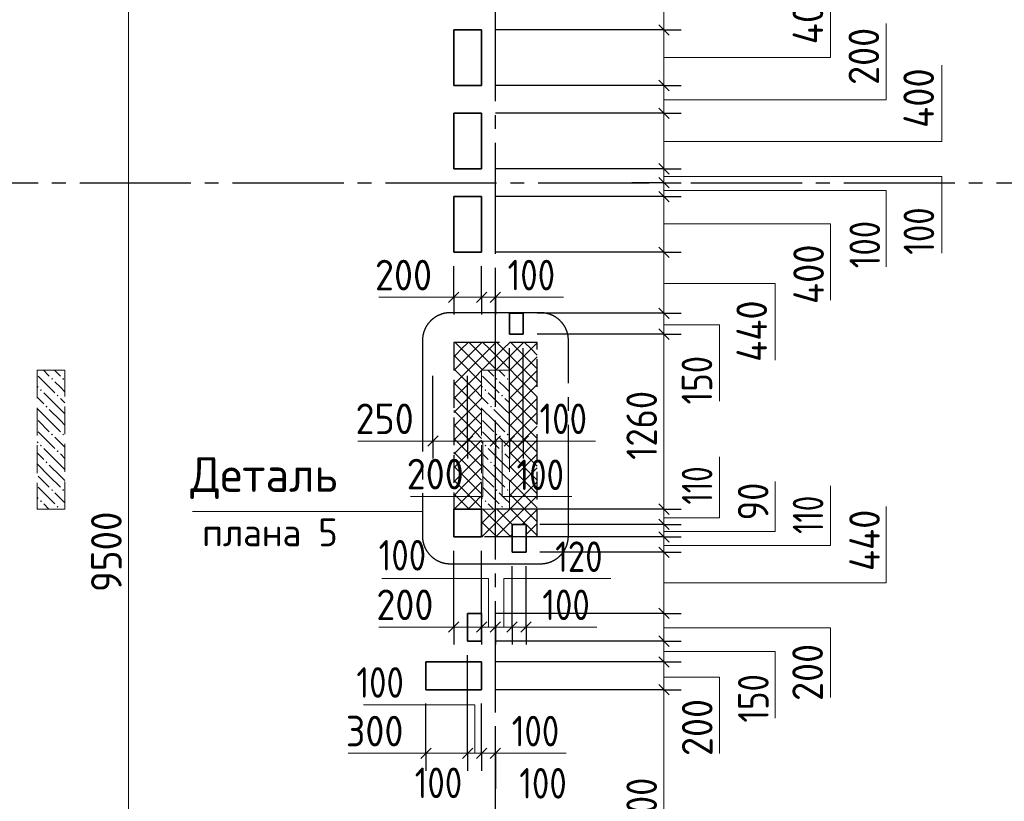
# Model space of a CAD drawing. Header units: millimetres. Extents: x 0 to 59400, y 0 to 42000.
# Tile 21 of 31: x 27568 to 34656, y 22479 to 28106. Entities that reach past the tile are written whole.
import ezdxf

# ---------------------------------------------------------------- set-up
doc = ezdxf.new("R2010")
doc.units = ezdxf.units.MM
doc.linetypes.add('______2', pattern=[270, 200, -70])
doc.linetypes.add('______5', pattern=[1100, 800, -100, 100, -100])
for name, color, linetype, lineweight in [('Standard', 7, 'Continuous', 25), ('ЖБ Перекрытие верхний уровень', 7, 'Continuous', 18), ('Общий01', 7, 'Continuous', 13), ('Примечания', 7, 'Continuous', 13), ('Размерная линия_ общее', 7, 'Continuous', 13)]:
    doc.layers.add(name, color=color, linetype=linetype, lineweight=lineweight)
doc.layers.add('ЖБ Пилон', color=7, linetype='______2', lineweight=13, true_color=0xa0a0a0)
doc.layers.add('Оси', color=7, linetype='______5', lineweight=13, true_color=0x656565)
doc.styles.add('ISOCPEUR', font='txt')

msp = doc.modelspace()

# ---------------------------------------------------------------- hatches: boundary and pattern name
at = {"layer": 'ЖБ Пилон', "linetype": 'Continuous', "lineweight": 18, "transparency": 33554687}
for points in [[(27794.1, 25519.6), (27800.6, 25526.1), (27807.1, 25519.6), (27800.6, 25513.1)], [(27874.1, 25519.6), (27880.6, 25526.1), (27887.1, 25519.6), (27880.6, 25513.1)], [(30994.1, 25519.6), (31000.6, 25526.1), (31007.1, 25519.6), (31000.6, 25513.1)], [(31074.1, 25519.6), (31080.6, 25526.1), (31087.1, 25519.6), (31080.6, 25513.1)], [(27714.1, 25439.6), (27720.6, 25446.1), (27727.1, 25439.6), (27720.6, 25433.1)], [(27834.1, 25399.6), (27840.6, 25406.1), (27847.1, 25399.6), (27840.6, 25393.1)], [(30914.1, 25439.6), (30920.6, 25446.1), (30927.1, 25439.6), (30920.6, 25433.1)], [(31034.1, 25399.6), (31040.6, 25406.1), (31047.1, 25399.6), (31040.6, 25393.1)], [(27754.1, 25319.6), (27760.6, 25326.1), (27767.1, 25319.6), (27760.6, 25313.1)], [(30954.1, 25319.6), (30960.6, 25326.1), (30967.1, 25319.6), (30960.6, 25313.1)], [(27794.1, 25119.6), (27800.6, 25126.1), (27807.1, 25119.6), (27800.6, 25113.1)], [(27874.1, 25119.6), (27880.6, 25126.1), (27887.1, 25119.6), (27880.6, 25113.1)], [(30994.1, 25119.6), (31000.6, 25126.1), (31007.1, 25119.6), (31000.6, 25113.1)], [(31074.1, 25119.6), (31080.6, 25126.1), (31087.1, 25119.6), (31080.6, 25113.1)], [(27714.1, 25039.6), (27720.6, 25046.1), (27727.1, 25039.6), (27720.6, 25033.1)], [(30914.1, 25039.6), (30920.6, 25046.1), (30927.1, 25039.6), (30920.6, 25033.1)], [(27834.1, 24999.6), (27840.6, 25006.1), (27847.1, 24999.6), (27840.6, 24993.1)], [(31034.1, 24999.6), (31040.6, 25006.1), (31047.1, 24999.6), (31040.6, 24993.1)], [(27754.1, 24919.6), (27760.6, 24926.1), (27767.1, 24919.6), (27760.6, 24913.1)], [(30954.1, 24919.6), (30960.6, 24926.1), (30967.1, 24919.6), (30960.6, 24913.1)], [(27794.1, 24719.6), (27800.6, 24726.1), (27807.1, 24719.6), (27800.6, 24713.1)], [(27874.1, 24719.6), (27880.6, 24726.1), (27887.1, 24719.6), (27880.6, 24713.1)], [(30994.1, 24719.6), (31000.6, 24726.1), (31007.1, 24719.6), (31000.6, 24713.1)], [(31074.1, 24719.6), (31080.6, 24726.1), (31087.1, 24719.6), (31080.6, 24713.1)], [(27714.1, 24639.6), (27720.6, 24646.1), (27727.1, 24639.6), (27720.6, 24633.1)], [(27834.1, 24599.6), (27840.6, 24606.1), (27847.1, 24599.6), (27840.6, 24593.1)], [(30914.1, 24639.6), (30920.6, 24646.1), (30927.1, 24639.6), (30920.6, 24633.1)], [(31034.1, 24599.6), (31040.6, 24606.1), (31047.1, 24599.6), (31040.6, 24593.1)]]:
    msp.add_hatch(color=7, dxfattribs=at).paths.add_polyline_path(points, flags=16)

# ---------------------------------------------------------------- linework, layer by layer
at = {"layer": 'Standard', "color": 7, "linetype": '______5', "lineweight": -3, "transparency": 33554687}
for p, q in [((31318.2, 25996.2), (30667.3, 25996.2)), ((30467.3, 25796.2), (30466.9, 24389.2)), ((31517.7, 24389.2), (31518.2, 25796.2)), ((30666.9, 24189.2), (31317.7, 24189.2))]:
    msp.add_line(p, q, dxfattribs=at)
at = {"layer": 'Standard', "color": 9, "linetype": '______2', "lineweight": -3, "true_color": 0xc7c7c7, "transparency": 33554687}
for p, q in [((30892.7, 25782), (30692.7, 25782)), ((30692.7, 25782), (30692.7, 24382)), ((30992.7, 25782), (30892.7, 25782)), ((31292.7, 25782), (30992.7, 25782)), ((31292.7, 24382), (31292.7, 25782)), ((31112.7, 24382), (30892.7, 24382)), ((31292.7, 24382), (31212.7, 24382))]:
    msp.add_line(p, q, dxfattribs=at)
at = {"layer": 'Standard', "color": 9, "linetype": 'Continuous', "lineweight": -3, "true_color": 0xc7c7c7, "transparency": 33554687}
for p, q in [((30702.5, 25782), (30749.1, 25735.5)), ((30749.1, 25735.5), (30795.6, 25782)), ((30749.1, 25735.5), (30849.1, 25635.5)), ((30802.5, 25782), (30849.1, 25735.5)), ((30849.1, 25735.5), (30895.6, 25782)), ((30849.1, 25635.5), (30949.1, 25735.5)), ((30849.1, 25735.5), (31002.5, 25582)), ((30895.6, 25582), (31049.1, 25735.5)), ((30902.5, 25782), (30949.1, 25735.5)), ((30949.1, 25735.5), (30995.6, 25782)), ((30949.1, 25735.5), (31292.7, 25391.8)), ((30995.6, 25582), (31149.1, 25735.5)), ((31002.5, 25782), (31049.1, 25735.5)), ((31049.1, 25735.5), (31095.6, 25782)), ((31049.1, 25735.5), (31292.7, 25491.8)), ((31092.7, 25579.2), (31249.1, 25735.5)), ((31102.5, 25782), (31149.1, 25735.5)), ((31149.1, 25735.5), (31195.6, 25782)), ((31149.1, 25735.5), (31292.7, 25591.8)), ((31202.5, 25782), (31249.1, 25735.5)), ((31249.1, 25735.5), (31292.7, 25779.2)), ((31249.1, 25735.5), (31292.7, 25691.8)), ((31092.7, 25479.2), (31292.7, 25679.2)), ((30849.1, 25635.5), (30902.5, 25582)), ((30849.1, 25535.5), (30892.7, 25579.2)), ((30849.1, 25535.5), (30892.7, 25491.8)), ((31092.7, 25379.2), (31292.7, 25579.2)), ((30849.1, 25435.5), (30892.7, 25479.2)), ((31092.7, 25491.8), (31292.7, 25291.8)), ((31092.7, 25279.2), (31292.7, 25479.2)), ((30849.1, 25435.5), (30892.7, 25391.8)), ((30849.1, 25335.5), (30892.7, 25379.2)), ((31092.7, 25391.8), (31292.7, 25191.8)), ((31092.7, 25179.2), (31292.7, 25379.2)), ((30849.1, 25335.5), (30892.7, 25291.8)), ((30849.1, 25235.5), (30892.7, 25279.2)), ((30849.1, 25235.5), (30892.7, 25191.8)), ((31092.7, 25291.8), (31292.7, 25091.8)), ((31092.7, 25079.2), (31292.7, 25279.2)), ((30849.1, 25135.5), (30892.7, 25179.2)), ((31092.7, 25191.8), (31292.7, 24991.8)), ((31092.7, 24979.2), (31292.7, 25179.2)), ((30849.1, 25135.5), (30892.7, 25091.8)), ((30849.1, 25035.5), (30892.7, 25079.2)), ((30849.1, 25035.5), (30892.7, 24991.8)), ((31092.7, 25091.8), (31292.7, 24891.8)), ((31092.7, 24879.2), (31292.7, 25079.2)), ((30692.7, 24991.8), (30849.1, 24835.5)), ((30849.1, 24935.5), (30892.7, 24979.2)), ((31092.7, 24991.8), (31292.7, 24791.8)), ((31092.7, 24779.2), (31292.7, 24979.2)), ((30692.7, 24891.8), (30849.1, 24735.5)), ((30849.1, 24935.5), (30892.7, 24891.8)), ((31092.7, 24891.8), (31249.1, 24735.5)), ((30749.1, 24735.5), (30849.1, 24835.5)), ((31149.1, 24735.5), (31292.7, 24879.2)), ((30692.7, 24791.8), (30749.1, 24735.5)), ((31092.7, 24791.8), (31149.1, 24735.5)), ((31249.1, 24735.5), (31292.7, 24779.2)), ((30692.7, 24679.2), (30749.1, 24735.5)), ((30692.7, 24691.8), (30802.5, 24582)), ((30695.6, 24582), (30849.1, 24735.5)), ((30749.1, 24735.5), (30849.1, 24635.5)), ((30895.6, 24382), (31249.1, 24735.5)), ((30995.6, 24382), (31292.7, 24679.2)), ((31092.7, 24679.2), (31149.1, 24735.5)), ((31092.7, 24691.8), (31292.7, 24491.8)), ((31149.1, 24735.5), (31292.7, 24591.8)), ((31249.1, 24735.5), (31292.7, 24691.8)), ((30795.6, 24582), (30849.1, 24635.5)), ((30692.7, 24591.8), (30702.5, 24582)), ((30892.7, 24579.2), (30895.6, 24582)), ((30892.7, 24479.2), (30995.6, 24582)), ((30902.5, 24582), (31102.5, 24382)), ((31002.5, 24582), (31112.7, 24471.8)), ((31092.7, 24591.8), (31212.5, 24472)), ((31185.6, 24472), (31292.7, 24579.2)), ((30892.7, 24491.8), (31002.5, 24382)), ((31212.7, 24399.2), (31292.7, 24479.2)), ((31212.7, 24471.8), (31292.7, 24391.8)), ((30892.7, 24391.8), (30902.5, 24382)), ((31095.6, 24382), (31112.7, 24399.2))]:
    msp.add_line(p, q, dxfattribs=at)
for points in [[(30692.7, 25779.2), (30693.1, 25779.6), (30693.1, 25779.6), (30695.6, 25782)], [(30692.7, 25679.2), (30707.4, 25693.9), (30707.4, 25693.9), (30749.1, 25735.5)], [(30692.7, 25579.2), (30721.7, 25608.1), (30721.7, 25608.1), (30849.1, 25735.5)], [(30692.7, 25691.8), (30710.8, 25673.8), (30710.8, 25673.8), (30849.1, 25535.5)], [(30692.7, 25479.2), (30736, 25522.4), (30736, 25522.4), (30849.1, 25635.5)], [(30692.7, 25591.8), (30730.8, 25553.8), (30730.8, 25553.8), (30849.1, 25435.5)], [(30692.7, 25379.2), (30750.3, 25436.7), (30750.3, 25436.7), (30849.1, 25535.5)], [(30692.7, 25491.8), (30750.8, 25433.8), (30750.8, 25433.8), (30849.1, 25335.5)], [(30692.7, 25279.2), (30764.6, 25351), (30764.6, 25351), (30849.1, 25435.5)], [(30692.7, 25391.8), (30770.8, 25313.8), (30770.8, 25313.8), (30849.1, 25235.5)], [(30692.7, 25179.2), (30778.9, 25265.3), (30778.9, 25265.3), (30849.1, 25335.5)], [(30692.7, 25291.8), (30790.8, 25193.8), (30790.8, 25193.8), (30849.1, 25135.5)], [(30692.7, 25079.2), (30793.1, 25179.6), (30793.1, 25179.6), (30849.1, 25235.5)], [(30692.7, 25191.8), (30810.8, 25073.8), (30810.8, 25073.8), (30849.1, 25035.5)], [(30692.7, 24979.2), (30807.4, 25093.9), (30807.4, 25093.9), (30849.1, 25135.5)], [(30692.7, 25091.8), (30830.8, 24953.8), (30830.8, 24953.8), (30849.1, 24935.5)], [(30692.7, 24879.2), (30821.7, 25008.1), (30821.7, 25008.1), (30849.1, 25035.5)], [(30692.7, 24779.2), (30836, 24922.4), (30836, 24922.4), (30849.1, 24935.5)], [(30849.1, 24835.5), (30850.3, 24836.7), (30850.3, 24836.7), (30892.7, 24879.2)], [(30849.1, 24835.5), (30850.8, 24833.8), (30850.8, 24833.8), (30892.7, 24791.8)], [(30849.1, 24735.5), (30864.6, 24751), (30864.6, 24751), (30892.7, 24779.2)], [(30849.1, 24735.5), (30870.8, 24713.8), (30870.8, 24713.8), (30892.7, 24691.8)], [(30849.1, 24635.5), (30878.9, 24665.3), (30878.9, 24665.3), (30892.7, 24679.2)], [(30849.1, 24635.5), (30890.8, 24593.8), (30890.8, 24593.8), (30892.7, 24591.8)]]:
    msp.add_lwpolyline(points, dxfattribs=at)
at = {"layer": 'Standard', "color": 7, "linetype": '______5', "lineweight": -3, "transparency": 33554687}
for centre, start, end in [((30667.3, 25796.2), 90, 180), ((31318.2, 25796.2), 0, 90), ((30666.9, 24389.2), 180, 270), ((31317.7, 24389.2), 270, 0)]:
    msp.add_arc(centre, 200, start, end, dxfattribs=at)
at = {"layer": 'ЖБ Перекрытие верхний уровень', "color": 7, "linetype": 'Continuous', "lineweight": 35, "transparency": 33554687}
for p, q in [((30892.7, 28032), (30692.7, 28032)), ((30692.7, 28032), (30692.7, 27632)), ((30892.7, 27632), (30892.7, 28032)), ((30692.7, 27632), (30892.7, 27632)), ((30892.7, 27432), (30692.7, 27432)), ((30692.7, 27432), (30692.7, 27032)), ((30892.7, 27032), (30892.7, 27432)), ((30692.7, 27032), (30892.7, 27032)), ((30892.7, 26832), (30692.7, 26832)), ((30692.7, 26832), (30692.7, 26432)), ((30892.7, 26432), (30892.7, 26832)), ((30692.7, 26432), (30892.7, 26432)), ((31192.7, 25992), (31092.7, 25992)), ((31092.7, 25992), (31092.7, 25842)), ((31192.7, 25842), (31192.7, 25992)), ((31092.7, 25842), (31192.7, 25842)), ((30892.7, 24582), (30692.7, 24582)), ((30692.7, 24582), (30692.7, 24382)), ((30892.7, 24382), (30892.7, 24582)), ((31212.7, 24472), (31112.7, 24472)), ((31112.7, 24472), (31112.7, 24272)), ((31212.7, 24272), (31212.7, 24472)), ((30692.7, 24382), (30892.7, 24382)), ((31112.7, 24272), (31212.7, 24272)), ((30892.7, 23832), (30792.7, 23832)), ((30792.7, 23832), (30792.7, 23632)), ((30892.7, 23632), (30892.7, 23832)), ((30792.7, 23632), (30892.7, 23632)), ((30892.7, 23482), (30492.7, 23482)), ((30492.7, 23482), (30492.7, 23282)), ((30892.7, 23282), (30892.7, 23482)), ((30492.7, 23282), (30892.7, 23282))]:
    msp.add_line(p, q, dxfattribs=at)
at = {"layer": 'ЖБ Пилон', "color": 253, "linetype": '______2', "lineweight": 13, "true_color": 0xa0a0a0, "transparency": 33554687}
for p, q in [((27892.7, 25582), (27692.7, 25582)), ((27692.7, 25582), (27692.7, 24582)), ((27892.7, 24582), (27892.7, 25582)), ((31092.7, 25582), (30892.7, 25582)), ((30892.7, 25582), (30892.7, 24582)), ((31092.7, 24582), (31092.7, 25582)), ((27692.7, 24582), (27892.7, 24582)), ((30892.7, 24582), (31092.7, 24582))]:
    msp.add_line(p, q, dxfattribs=at)
at = {"layer": 'ЖБ Пилон', "color": 9, "linetype": 'Continuous', "lineweight": 18, "true_color": 0xc7c7c7, "transparency": 33554687}
for p, q in [((27700.6, 25539.6), (27820.6, 25419.6)), ((27738.1, 25582), (27780.6, 25539.6)), ((27818.1, 25582), (27860.6, 25539.6)), ((30900.6, 25539.6), (31020.6, 25419.6)), ((30938.1, 25582), (30980.6, 25539.6)), ((31018.1, 25582), (31060.6, 25539.6)), ((27692.7, 25467.4), (27700.6, 25459.6)), ((27860.6, 25459.6), (27820.6, 25499.6)), ((27892.7, 25427.4), (27860.6, 25459.6)), ((30892.7, 25467.4), (30900.6, 25459.6)), ((31060.6, 25459.6), (31020.6, 25499.6)), ((31092.7, 25427.4), (31060.6, 25459.6)), ((27692.7, 25387.4), (27740.6, 25339.6)), ((27860.6, 25299.6), (27740.6, 25419.6)), ((27860.6, 25379.6), (27892.7, 25347.4)), ((30892.7, 25387.4), (30940.6, 25339.6)), ((31060.6, 25299.6), (30940.6, 25419.6)), ((31060.6, 25379.6), (31092.7, 25347.4)), ((27780.6, 25219.6), (27692.7, 25307.4)), ((30980.6, 25219.6), (30892.7, 25307.4)), ((27780.6, 25299.6), (27860.6, 25219.6)), ((27860.6, 25299.6), (27892.7, 25267.4)), ((30980.6, 25299.6), (31060.6, 25219.6)), ((31060.6, 25299.6), (31092.7, 25267.4)), ((27700.6, 25219.6), (27780.6, 25139.6)), ((27780.6, 25219.6), (27860.6, 25139.6)), ((27860.6, 25219.6), (27892.7, 25187.4)), ((30900.6, 25219.6), (30980.6, 25139.6)), ((30980.6, 25219.6), (31060.6, 25139.6)), ((31060.6, 25219.6), (31092.7, 25187.4)), ((27700.6, 25139.6), (27820.6, 25019.6)), ((27860.6, 25059.6), (27820.6, 25099.6)), ((30900.6, 25139.6), (31020.6, 25019.6)), ((31060.6, 25059.6), (31020.6, 25099.6)), ((27692.7, 25067.4), (27700.6, 25059.6)), ((27892.7, 25027.4), (27860.6, 25059.6)), ((30892.7, 25067.4), (30900.6, 25059.6)), ((31092.7, 25027.4), (31060.6, 25059.6)), ((27692.7, 24987.4), (27740.6, 24939.6)), ((27860.6, 24899.6), (27740.6, 25019.6)), ((27860.6, 24979.6), (27892.7, 24947.4)), ((30892.7, 24987.4), (30940.6, 24939.6)), ((31060.6, 24899.6), (30940.6, 25019.6)), ((31060.6, 24979.6), (31092.7, 24947.4)), ((27780.6, 24819.6), (27692.7, 24907.4)), ((27780.6, 24899.6), (27860.6, 24819.6)), ((27860.6, 24899.6), (27892.7, 24867.4)), ((30980.6, 24819.6), (30892.7, 24907.4)), ((30980.6, 24899.6), (31060.6, 24819.6)), ((31060.6, 24899.6), (31092.7, 24867.4)), ((27700.6, 24819.6), (27780.6, 24739.6)), ((27780.6, 24819.6), (27860.6, 24739.6)), ((27860.6, 24819.6), (27892.7, 24787.4)), ((30900.6, 24819.6), (30980.6, 24739.6)), ((30980.6, 24819.6), (31060.6, 24739.6)), ((31060.6, 24819.6), (31092.7, 24787.4)), ((27700.6, 24739.6), (27820.6, 24619.6)), ((30900.6, 24739.6), (31020.6, 24619.6)), ((27860.6, 24659.6), (27820.6, 24699.6)), ((31060.6, 24659.6), (31020.6, 24699.6)), ((27692.7, 24667.4), (27700.6, 24659.6)), ((27778.1, 24582), (27740.6, 24619.6)), ((27892.7, 24627.4), (27860.6, 24659.6)), ((30892.7, 24667.4), (30900.6, 24659.6)), ((30978.1, 24582), (30940.6, 24619.6)), ((31092.7, 24627.4), (31060.6, 24659.6)), ((27692.7, 24587.4), (27698.1, 24582)), ((30892.7, 24587.4), (30898.1, 24582))]:
    msp.add_line(p, q, dxfattribs=at)
at = {"layer": 'Общий01', "color": 7, "linetype": 'Continuous', "lineweight": 13, "transparency": 33554687}
msp.add_lwpolyline([(28812, 24564.3), (30096.1, 24564.3), (30466.9, 24564.3)], dxfattribs=at)
at = {"layer": 'Оси', "color": 8, "linetype": '______5', "lineweight": -3, "transparency": 33554687}
for p, q in [((30992.7, 16519.3), (30992.7, 29814.6)), ((3800, 26932), (38610, 26932))]:
    msp.add_line(p, q, dxfattribs=at)
at = {"layer": 'Примечания', "color": 7, "linetype": 'Continuous', "lineweight": 13, "transparency": 33554687}
for p, q in [((30692.7, 26107.5), (30152.7, 26107.5)), ((30992.7, 26107.5), (31482.7, 26107.5)), ((30542.7, 25072.7), (30002.7, 25072.7)), ((31192.7, 25072.7), (31712.7, 25072.7)), ((30692.7, 23733.5), (30152.7, 23733.5)), ((31212.7, 23733.5), (31722.7, 23733.5)), ((30492.7, 22824.3), (29932.7, 22824.3)), ((30992.7, 22824.3), (31502.7, 22824.3))]:
    msp.add_line(p, q, dxfattribs=at)
for points in [[(32205.6, 27833.4), (33405.6, 27833.4), (33405.6, 28383.4)], [(32205.6, 27528.7), (33805.6, 27528.7), (33805.6, 28078.7)], [(32205.6, 27228.7), (34205.6, 27228.7), (34205.6, 27778.7)], [(32205.6, 26975.9), (34205.6, 26975.9), (34205.6, 26425.9)], [(32205.6, 26875.9), (33805.6, 26875.9), (33805.6, 26325.9)], [(32205.6, 26635.9), (33405.6, 26635.9), (33405.6, 26085.9)], [(32205.6, 26205.9), (33005.6, 26205.9), (33005.6, 25655.9)], [(32205.6, 25909.4), (32605.6, 25909.4), (32605.6, 25359.4)], [(30901.7, 25072.7), (30901.7, 24672.7), (30381.7, 24672.7)], [(31041.8, 25072.7), (31041.8, 24672.7), (31541.8, 24672.7)], [(32205.6, 24519.4), (32605.6, 24519.4), (32605.6, 24959.4)], [(32205.6, 24421.2), (33005.6, 24421.2), (33005.6, 24781.2)], [(32205.6, 24321.2), (33405.6, 24321.2), (33405.6, 24751.2)], [(32205.6, 24051.2), (33805.6, 24051.2), (33805.6, 24601.2)], [(30943.6, 23733.5), (30943.6, 24083.5), (30173.6, 24083.5)], [(31053.9, 23733.5), (31053.9, 24083.5), (31823.9, 24083.5)], [(32205.6, 23727.1), (33405.6, 23727.1), (33405.6, 23227.1)], [(32205.6, 23557.1), (33005.6, 23557.1), (33005.6, 23077.1)], [(32205.6, 23372.2), (32605.6, 23372.2), (32605.6, 22822.2)], [(30843.6, 22824.3), (30843.6, 23174.3), (30043.6, 23174.3)]]:
    msp.add_lwpolyline(points, dxfattribs=at)
at = {"layer": 'Размерная линия_ общее', "color": 7, "linetype": 'Continuous', "lineweight": 13, "transparency": 33554687}
for p, q in [((28351.6, 29032), (28351.6, 19532)), ((32205.6, 27632), (32205.6, 27432)), ((32205.6, 27432), (32205.6, 27032)), ((32205.6, 27032), (32205.6, 26932)), ((32205.6, 26932), (32205.6, 26832)), ((32205.6, 26832), (32205.6, 26432)), ((32205.6, 26432), (32205.6, 25992)), ((30692.7, 26107.5), (30617.7, 26107.5)), ((30892.7, 26107.5), (30692.7, 26107.5)), ((30992.7, 26107.5), (30892.7, 26107.5)), ((30992.7, 26107.5), (31067.7, 26107.5)), ((32205.6, 25992), (32205.6, 25842)), ((32205.6, 25842), (32205.6, 24582)), ((30542.7, 25072.7), (30467.7, 25072.7)), ((30792.7, 25072.7), (30542.7, 25072.7)), ((30992.7, 25072.7), (30792.7, 25072.7)), ((31092.7, 25072.7), (30992.7, 25072.7)), ((31192.7, 25072.7), (31267.7, 25072.7)), ((32205.6, 24582), (32205.6, 24472)), ((32205.6, 24472), (32205.6, 24382)), ((32205.6, 24382), (32205.6, 24272)), ((32205.6, 24272), (32205.6, 23832)), ((32205.6, 23832), (32205.6, 23632)), ((30692.7, 23733.5), (30617.7, 23733.5)), ((30892.7, 23733.5), (30692.7, 23733.5)), ((30992.7, 23733.5), (30892.7, 23733.5)), ((31112.7, 23733.5), (30992.7, 23733.5)), ((31212.7, 23733.5), (31112.7, 23733.5)), ((31212.7, 23733.5), (31287.7, 23733.5)), ((32205.6, 23632), (32205.6, 23482)), ((32205.6, 23482), (32205.6, 23282)), ((32205.6, 23282), (32205.6, 21582)), ((30492.7, 22824.3), (30417.7, 22824.3)), ((30792.7, 22824.3), (30492.7, 22824.3)), ((30892.7, 22824.3), (30792.7, 22824.3)), ((30992.7, 22824.3), (30892.7, 22824.3)), ((30992.7, 22824.3), (31067.7, 22824.3))]:
    msp.add_line(p, q, dxfattribs=at)
at = {"layer": 'Размерная линия_ общее', "color": 253, "linetype": 'Continuous', "lineweight": -3, "true_color": 0xa0a0a0, "transparency": 33554687}
for p, q in [((32205.6, 28032), (32080.6, 28032)), ((32205.6, 28032), (32330.6, 28032)), ((32205.6, 27632), (32080.6, 27632)), ((32205.6, 27632), (32330.6, 27632)), ((32205.6, 27432), (32080.6, 27432)), ((32205.6, 27432), (32330.6, 27432)), ((32205.6, 27032), (32080.6, 27032)), ((32205.6, 27032), (32330.6, 27032)), ((32205.6, 26932), (32080.6, 26932)), ((32205.6, 26932), (32330.6, 26932)), ((32205.6, 26832), (32080.6, 26832)), ((32205.6, 26832), (32330.6, 26832)), ((32205.6, 26432), (32080.6, 26432)), ((32205.6, 26432), (32330.6, 26432)), ((30692.7, 26107.5), (30692.7, 26232.5)), ((30892.7, 26107.5), (30892.7, 26232.5)), ((30992.7, 26107.5), (30992.7, 26232.5)), ((30692.7, 26107.5), (30692.7, 25982.5)), ((30892.7, 26107.5), (30892.7, 25982.5)), ((30992.7, 26107.5), (30992.7, 25982.5)), ((30992.7, 26107.5), (30992.7, 26107.5)), ((32205.6, 25992), (32080.6, 25992)), ((32205.6, 25992), (32330.6, 25992)), ((32205.6, 25842), (32080.6, 25842)), ((32205.6, 25842), (32330.6, 25842)), ((30542.7, 25072.7), (30542.7, 25197.7)), ((30792.7, 25072.7), (30792.7, 25197.7)), ((30992.7, 25072.7), (30992.7, 25197.7)), ((31092.7, 25072.7), (31092.7, 25197.7)), ((31192.7, 25072.7), (31192.7, 25197.7)), ((30542.7, 25072.7), (30542.7, 24947.7)), ((30792.7, 25072.7), (30792.7, 24947.7)), ((30992.7, 25072.7), (30992.7, 24947.7)), ((30992.7, 25072.7), (30992.7, 25072.7)), ((31092.7, 25072.7), (31092.7, 24947.7)), ((31192.7, 25072.7), (31192.7, 24947.7)), ((32205.6, 24582), (32080.6, 24582)), ((32205.6, 24582), (32330.6, 24582)), ((32205.6, 24472), (32080.6, 24472)), ((32205.6, 24472), (32330.6, 24472)), ((32205.6, 24382), (32080.6, 24382)), ((32205.6, 24382), (32330.6, 24382)), ((32205.6, 24272), (32080.6, 24272)), ((32205.6, 24272), (32330.6, 24272)), ((30692.7, 23733.5), (30692.7, 23858.5)), ((30892.7, 23733.5), (30892.7, 23858.5)), ((30992.7, 23733.5), (30992.7, 23858.5)), ((31112.7, 23733.5), (31112.7, 23858.5)), ((31212.7, 23733.5), (31212.7, 23858.5)), ((32205.6, 23832), (32080.6, 23832)), ((32205.6, 23832), (32330.6, 23832)), ((30692.7, 23733.5), (30692.7, 23608.5)), ((30892.7, 23733.5), (30892.7, 23608.5)), ((30992.7, 23733.5), (30992.7, 23608.5)), ((31112.7, 23733.5), (31112.7, 23608.5)), ((31212.7, 23733.5), (31212.7, 23608.5)), ((32205.6, 23632), (32080.6, 23632)), ((32205.6, 23632), (32330.6, 23632)), ((32205.6, 23482), (32080.6, 23482)), ((32205.6, 23482), (32330.6, 23482)), ((32205.6, 23282), (32080.6, 23282)), ((32205.6, 23282), (32330.6, 23282)), ((30492.7, 22824.3), (30492.7, 22949.3)), ((30792.7, 22824.3), (30792.7, 22949.3)), ((30892.7, 22824.3), (30892.7, 22949.3)), ((30992.7, 22824.3), (30992.7, 22949.3)), ((30492.7, 22824.3), (30492.7, 22699.3)), ((30792.7, 22824.3), (30792.7, 22699.3)), ((30892.7, 22824.3), (30892.7, 22699.3)), ((30992.7, 22824.3), (30992.7, 22699.3)), ((30992.7, 22824.3), (30992.7, 22568.2))]:
    msp.add_line(p, q, dxfattribs=at)
at = {"layer": 'Размерная линия_ общее', "color": 7, "linetype": 'Continuous', "lineweight": 25, "transparency": 33554687}
for p, q in [((32168.1, 28069.5), (32243.1, 27994.5)), ((32168.1, 27669.5), (32243.1, 27594.5)), ((32168.1, 27469.5), (32243.1, 27394.5)), ((32168.1, 27069.5), (32243.1, 26994.5)), ((32168.1, 26969.5), (32243.1, 26894.5)), ((32168.1, 26869.5), (32243.1, 26794.5)), ((32168.1, 26469.5), (32243.1, 26394.5)), ((30730.2, 26145), (30655.2, 26070)), ((30930.2, 26145), (30855.2, 26070)), ((31030.2, 26145), (30955.2, 26070)), ((32168.1, 26029.5), (32243.1, 25954.5)), ((32168.1, 25879.5), (32243.1, 25804.5)), ((30580.2, 25110.2), (30505.2, 25035.2)), ((30830.2, 25110.2), (30755.2, 25035.2)), ((31030.2, 25110.2), (30955.2, 25035.2)), ((31130.2, 25110.2), (31055.2, 25035.2)), ((31230.2, 25110.2), (31155.2, 25035.2)), ((32168.1, 24619.5), (32243.1, 24544.5)), ((32168.1, 24509.5), (32243.1, 24434.5)), ((32168.1, 24419.5), (32243.1, 24344.5)), ((32168.1, 24309.5), (32243.1, 24234.5)), ((32168.1, 23869.5), (32243.1, 23794.5)), ((30730.2, 23771), (30655.2, 23696)), ((30930.2, 23771), (30855.2, 23696)), ((31030.2, 23771), (30955.2, 23696)), ((31150.2, 23771), (31075.2, 23696)), ((31250.2, 23771), (31175.2, 23696)), ((32168.1, 23669.5), (32243.1, 23594.5)), ((32168.1, 23519.5), (32243.1, 23444.5)), ((32168.1, 23319.5), (32243.1, 23244.5)), ((30530.2, 22861.8), (30455.2, 22786.8)), ((30830.2, 22861.8), (30755.2, 22786.8)), ((30930.2, 22861.8), (30855.2, 22786.8)), ((31030.2, 22861.8), (30955.2, 22786.8))]:
    msp.add_line(p, q, dxfattribs=at)
at = {"layer": 'Размерная линия_ общее', "color": 7, "linetype": 'Continuous', "lineweight": 13, "transparency": 33554687}
for points in [[(32205.6, 28232), (32205.6, 28123), (32205.6, 28123), (32205.6, 28032)], [(32205.6, 28032), (32205.6, 28004.1), (32205.6, 28004.1), (32205.6, 27923.7), (32205.6, 27923.7), (32205.6, 27632)], [(31192.7, 25072.7), (31184.2, 25072.7), (31184.2, 25072.7), (31106.5, 25072.7), (31106.5, 25072.7), (31092.7, 25072.7)]]:
    msp.add_lwpolyline(points, dxfattribs=at)
at = {"layer": 'Размерная линия_ общее', "color": 253, "linetype": 'Continuous', "lineweight": -3, "true_color": 0xa0a0a0, "transparency": 33554687}
for points in [[(32205.6, 28032), (32188.6, 28032), (32188.6, 28032), (32188.6, 28032), (32188.6, 28032), (32188.6, 28032), (32188.6, 28032), (30992.7, 28032)], [(32205.6, 27632), (32188.6, 27632), (32188.6, 27632), (32188.6, 27632), (32188.6, 27632), (32188.6, 27632), (32188.6, 27632), (30992.7, 27632)], [(32205.6, 27432), (32188.6, 27432), (32188.6, 27432), (32188.6, 27432), (32188.6, 27432), (32188.6, 27432), (32188.6, 27432), (30992.7, 27432)], [(32205.6, 27032), (32188.6, 27032), (32188.6, 27032), (32188.6, 27032), (32188.6, 27032), (32188.6, 27032), (32188.6, 27032), (30992.7, 27032)], [(32205.6, 26932), (32188.6, 26932), (32188.6, 26932), (32188.6, 26932), (32188.6, 26932), (32188.6, 26932), (32188.6, 26932), (31973.9, 26932)], [(32205.6, 26832), (32188.6, 26832), (32188.6, 26832), (32188.6, 26832), (32188.6, 26832), (32188.6, 26832), (32188.6, 26832), (30992.7, 26832)], [(32205.6, 26432), (32188.6, 26432), (32188.6, 26432), (32188.6, 26432), (32188.6, 26432), (32188.6, 26432), (32188.6, 26432), (30992.7, 26432)], [(30692.7, 26107.5), (30692.7, 26124.5), (30692.7, 26124.5), (30692.7, 26332)], [(30892.7, 26107.5), (30892.7, 26124.5), (30892.7, 26124.5), (30892.7, 26332)], [(32205.6, 25992), (32188.6, 25992), (32188.6, 25992), (32188.6, 25992), (32188.6, 25992), (32188.6, 25992), (32188.6, 25992), (31292.7, 25992)], [(32205.6, 25842), (32188.6, 25842), (32188.6, 25842), (32188.6, 25842), (32188.6, 25842), (32188.6, 25842), (32188.6, 25842), (31292.7, 25842)], [(31092.7, 25072.7), (31092.7, 25089.7), (31092.7, 25089.7), (31092.7, 25742)], [(31192.7, 25072.7), (31192.7, 25089.7), (31192.7, 25089.7), (31192.7, 25742)], [(30542.7, 25072.7), (30542.7, 25089.7), (30542.7, 25089.7), (30542.7, 25542)], [(30792.7, 25072.7), (30792.7, 25089.7), (30792.7, 25089.7), (30792.7, 25542)], [(32205.6, 24582), (32188.6, 24582), (32188.6, 24582), (32188.6, 24582), (32188.6, 24582), (30992.7, 24582)], [(32205.6, 24472), (32188.6, 24472), (32188.6, 24472), (32188.6, 24472), (32188.6, 24472), (31312.7, 24472)], [(32205.6, 24382), (32188.6, 24382), (32188.6, 24382), (32188.6, 24382), (32188.6, 24382), (30992.7, 24382)], [(30692.7, 23733.5), (30692.7, 23750.5), (30692.7, 23750.5), (30692.7, 23933.4), (30692.7, 23933.4), (30692.7, 24282)], [(30892.7, 23733.5), (30892.7, 23750.5), (30892.7, 23750.5), (30892.7, 23872.9), (30892.7, 23872.9), (30892.7, 24282)], [(32205.6, 24272), (32188.6, 24272), (32188.6, 24272), (32188.6, 24272), (32188.6, 24272), (31312.7, 24272)], [(31112.7, 23733.5), (31112.7, 23750.5), (31112.7, 23750.5), (31112.7, 23806.3), (31112.7, 23806.3), (31112.7, 24172)], [(31212.7, 23733.5), (31212.7, 23750.5), (31212.7, 23750.5), (31212.7, 23776.1), (31212.7, 23776.1), (31212.7, 24172)], [(30992.7, 23733.5), (30992.7, 23750.5), (30992.7, 23750.5), (30992.7, 23842.6), (30992.7, 23842.6), (30992.7, 23848.5)], [(32205.6, 23832), (32188.6, 23832), (32188.6, 23832), (32188.6, 23832), (32188.6, 23832), (30992.7, 23832)], [(32205.6, 23632), (32188.6, 23632), (32188.6, 23632), (32188.6, 23632), (32188.6, 23632), (30992.7, 23632)], [(30792.7, 22824.3), (30792.7, 22841.3), (30792.7, 22841.3), (30792.7, 22930.3), (30792.7, 22930.3), (30792.7, 23532)], [(32205.6, 23482), (32188.6, 23482), (32188.6, 23482), (32188.6, 23482), (32188.6, 23482), (30992.7, 23482)], [(32205.6, 23282), (32188.6, 23282), (32188.6, 23282), (32188.6, 23282), (32188.6, 23282), (30992.7, 23282)], [(30492.7, 22824.3), (30492.7, 22841.3), (30492.7, 22841.3), (30492.7, 23024.2), (30492.7, 23024.2), (30492.7, 23182)], [(30892.7, 22824.3), (30892.7, 22841.3), (30892.7, 22841.3), (30892.7, 22899), (30892.7, 22899), (30892.7, 23182)]]:
    msp.add_lwpolyline(points, dxfattribs=at)

# ---------------------------------------------------------------- texts
at = {"layer": 'Общий01', "color": 7, "linetype": 'Continuous', "lineweight": 25, "transparency": 33554687, "attachment_point": 7, "style": 'ISOCPEUR'}
for s, insert, char_height, width in [('\\W0.96;Деталь', (28795.8, 24655), 250, 1294.239), ('\\W0.96;плана 5', (28881.2, 24315), 200, 1095.538)]:
    msp.add_mtext(s, dxfattribs=dict(at, insert=insert, char_height=char_height, width=width))
at = {"layer": 'Размерная линия_ общее', "color": 7, "linetype": 'Continuous', "lineweight": 25, "transparency": 33554687, "char_height": 220, "attachment_point": 7, "rotation": 90, "style": 'ISOCPEUR'}
for s, insert, width in [('\\W0.92;400', (33352.4, 27928.8), 584.438), ('\\W0.91;200', (33754.7, 27636.4), 561.988), ('\\W0.92;400', (34149.8, 27326.5), 584.438), ('\\W0.83;100', (34151.5, 26413.4), 508.571), ('\\W0.83;100', (33761.5, 26316), 508.571), ('\\W0.92;400', (33357.4, 26058.4), 584.438), ('\\W0.92;440', (32947.8, 25642.3), 606.863), ('\\W0.83;150', (32553.2, 25336), 508.571), ('\\W0.87;1260', (32155.6, 24937), 666.917), ('\\W0.74;110', (32554.2, 24615.6), 455.14), ('\\W0.87;90', (32957.9, 24501.1), 403.932), ('\\W0.74;110', (33353.2, 24404.1), 455.155), ('\\W0.93;9500', (28301.6, 23985), 718.087), ('\\W0.92;440', (33759.9, 24135.9), 606.855), ('\\W0.91;200', (33350.3, 23201.3), 561.981), ('\\W0.83;150', (32959.3, 23045.3), 508.571), ('\\W0.91;200', (32555.6, 22804.5), 561.996), ('\\W0.87;1700', (32155.6, 22157), 666.903)]:
    msp.add_mtext(s, dxfattribs=dict(at, insert=insert, width=width))
at = {"layer": 'Размерная линия_ общее', "color": 7, "linetype": 'Continuous', "lineweight": 25, "transparency": 33554687, "char_height": 220, "attachment_point": 7, "style": 'ISOCPEUR'}
for s, insert, width in [('\\W0.91;200', (30125.2, 26157.5), 561.981), ('\\W0.83;100', (31080.2, 26157.5), 508.571), ('\\W0.91;250', (29985.2, 25122.7), 561.988), ('\\W0.83;100', (31310.2, 25122.7), 508.571), ('\\W0.91;200', (30353.7, 24724.8), 561.996), ('\\W0.83;100', (31144.4, 24719.6), 508.571), ('\\W0.83;100', (30151.7, 24140.1), 508.571), ('\\W0.83;120', (31422.8, 24129.8), 508.571), ('\\W0.91;200', (30135.2, 23783.5), 561.988), ('\\W0.83;100', (31330.2, 23783.5), 508.571), ('\\W0.83;100', (29991.9, 23224.3), 508.564), ('\\W0.91;300', (29915.2, 22874.3), 561.988), ('\\W0.83;100', (31110.2, 22874.3), 508.571), ('\\W0.83;100', (30411.6, 22501.8), 508.571), ('\\W0.83;100', (31164.2, 22498.3), 508.571)]:
    msp.add_mtext(s, dxfattribs=dict(at, insert=insert, width=width))

doc.saveas('drawing.dxf')
